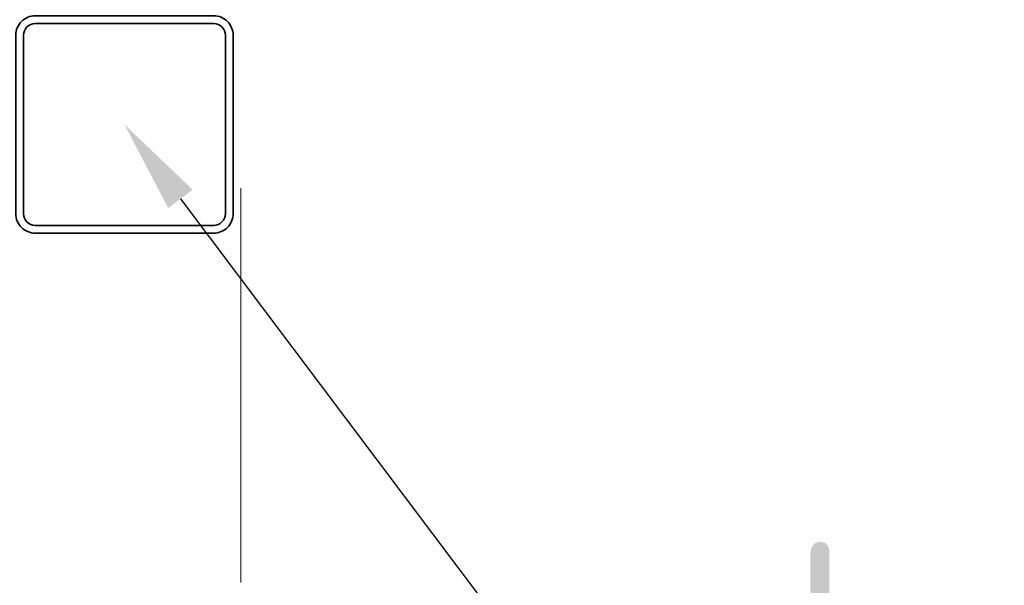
# Model space of a CAD drawing. Header units: millimetres. Extents: x 16720 to 74016, y 25810 to 81213.
# Tile 104 of 256: x 32332 to 32396, y 31571 to 31607. Entities that reach past the tile are written whole.
import ezdxf
from ezdxf import colors
from ezdxf.entities.mleader import LeaderData, LeaderLine
from ezdxf.math import Vec2, Vec3

# ---------------------------------------------------------------- set-up
doc = ezdxf.new("R2010")
doc.units = ezdxf.units.MM
doc.linetypes.add('DASHDOTX2', pattern=[50.8, 25.4, -12.7, 0, -12.7])
for name, color, linetype, lineweight in [('_OPISY', 110, 'Continuous', 9), ('_OŚ', 165, 'DASHDOTX2', 9), ('_STAL', 113, 'Continuous', 35)]:
    doc.layers.add(name, color=color, linetype=linetype, lineweight=lineweight)
doc.styles.add('ROMANS', font='romans.shx', dxfattribs={"width": 0.8, "height": 17})

msp = doc.modelspace()

# ---------------------------------------------------------------- linework, layer by layer
at = {"layer": '_OŚ'}
msp.add_line((32346.709, 29280.425), (32346.709, 33191.238), dxfattribs=at)
at = {"layer": '_STAL'}
for points in [[(32333.459, 31593.425), (32344.959, 31593.425, 0.414214), (32346.209, 31594.675), (32346.209, 31606.175, 0.414214), (32344.959, 31607.425), (32333.459, 31607.425, 0.414214), (32332.209, 31606.175), (32332.209, 31594.675, 0.414214)], [(32333.459, 31593.925), (32344.959, 31593.925, 0.414214), (32345.709, 31594.675), (32345.709, 31606.175, 0.414214), (32344.959, 31606.925), (32333.459, 31606.925, 0.414214), (32332.709, 31606.175), (32332.709, 31594.675, 0.414214)]]:
    msp.add_lwpolyline(points, format="xyb", close=True, dxfattribs=at)

# ---------------------------------------------------------------- leaders
at = {"layer": '_OPISY'}
ml = msp.add_multileader_mtext('Standard', dxfattribs=at)
ml.set_content('{\\Fsimplex|c238;słupek stalowy do mocowania \\Pbramy przemysłowej }', color=256, style='ROMANS')
ml.set_leader_properties()
ml.build(insert=Vec2(0, 0))
ml.multileader.update_dxf_attribs({"dogleg_length": 4, "arrow_head_size": 6})
ctx = ml.context
ctx.base_point, ctx.char_height, ctx.arrow_head_size, ctx.landing_gap_size, ctx.plane_origin, ctx.plane_x_axis, ctx.plane_y_axis = Vec3(32371.045, 31564.19), 14, 6, 3, Vec3(32845.293, 31212.938), Vec3(1, 0, 0), Vec3(0, 1, 0)
ctx.text_align_type = 2
notes = []
notes.append((ctx, [(1, (1, 1, 0), (32366.471, 31564.19), (1, 0, 0), 4.574, [(0, [(32339.209, 31600.425)], 0, [])])]))
ctx.mtext.insert, ctx.mtext.text_direction, ctx.mtext.flow_direction = Vec3(32374.045, 31573.524), Vec3(1, 0, 0), 5
for ctx, leaders in notes:
    for number, flags, end, landing, length, lines in leaders:
        leader = LeaderData()
        leader.index, (leader.has_last_leader_line, leader.has_dogleg_vector, leader.attachment_direction) = number, flags
        leader.last_leader_point, leader.dogleg_vector, leader.dogleg_length = Vec3(end), Vec3(landing), length
        for number, points, colour, breaks in lines:
            line = LeaderLine()
            line.index, line.vertices, line.color, line.breaks = number, Vec3.list(points), colors.encode_raw_color(colour), breaks
            leader.lines.append(line)
        ctx.leaders.append(leader)

doc.saveas('drawing.dxf')
